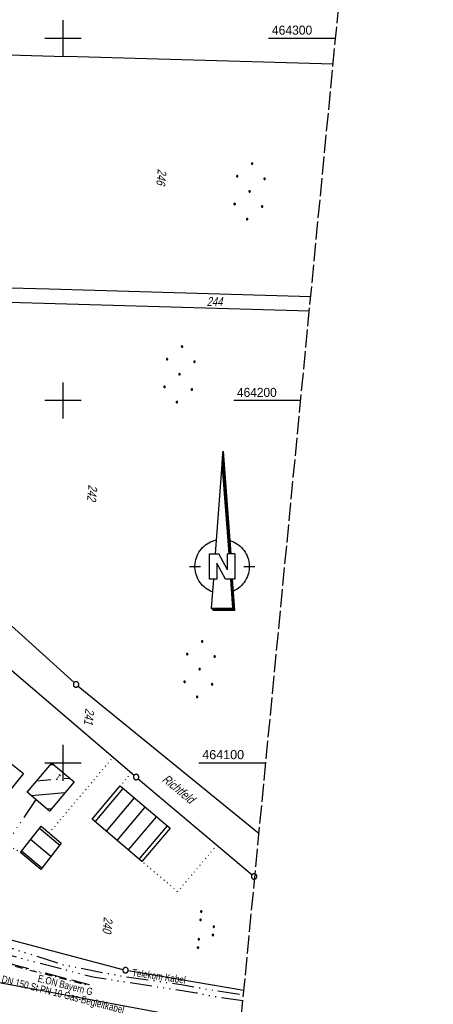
# Model space of a CAD drawing. Extents: x 510932 to 511602, y 463659 to 464636.
# Tile 55 of 81: x 511488 to 511602, y 464033 to 464305. Entities that reach past the tile are written whole.
import ezdxf
from ezdxf.enums import TextEntityAlignment as Align

# ---------------------------------------------------------------- set-up
doc = ezdxf.new("R2010")
doc.units = 0
doc.header["$LTSCALE"] = 10
doc.header["$MEASUREMENT"] = 0
for name, pattern in [('ACAD_ISO13W100', [36, 12, -3, 12, -3, 0, -3, 0, -3]), ('ACAD_ISO14W100', [25.5, 12, -3, 0.5, -3, 0.5, -3, 0.5, -3]), ('LT00', [0]), ('LT08', [0.42, 0.2, -0.1, 0.02, -0.1]), ('LT14', [0.6, 0.5, -0.1]), ('PUNKTX2_STR', [0.6, 0.1, -0.5])]:
    doc.linetypes.add(name, pattern=pattern)
doc.layers.get('0').update_dxf_attribs({"linetype": 'LT00'})
doc.layers.add('-BLATT_104-RAND', color=7, linetype='LT14', plot=False)
for name, color, linetype in [('1401', 7, 'Continuous'), ('DFK_BEB_SCHR', 254, 'LT00'), ('DFK_BEBAUUNG', 250, 'LT00'), ('DFK_BES-NAME', 255, 'LT00'), ('DFK_FLUR_NR', 250, 'LT00'), ('DFK_GZPKT', 250, 'LT00'), ('DFK_HAUSNR', 250, 'LT00'), ('DFK_KATASTER', 250, 'LT00'), ('DFK_NUTZUNG', 250, 'LT00'), ('DFK_NUTZUNGSGRENZE', 70, 'PUNKTX2_STR'), ('DFK_TOPO-ANL', 252, 'LT00'), ('GASLTG', 250, 'ACAD_ISO13W100'), ('GASLTG_TEXT', 250, 'Continuous'), ('TELEKOM', 210, 'ACAD_ISO14W100'), ('TELEKOM_TEXT', 210, 'Continuous'), ('V104_RASTER', 250, 'LT00')]:
    doc.layers.add(name, color=color, linetype=linetype)
doc.styles.get("Standard").update_dxf_attribs({"font": 'ARIAL.TTF'})
doc.styles.add('Versorgungsltg', font='ARIAL.TTF', dxfattribs={"width": 0.8, "height": 2})

# ---------------------------------------------------------------- blocks, each defined once
blk = doc.blocks.new('SYMB7010')
at = {"color": 0, "linetype": 'ByBlock'}
for points in [[(-0.031408, 0.499213), (-0.093728, 0.49134), (-0.15457, 0.475719), (-0.212975, 0.452595), (-0.268021, 0.422333), (-0.31884, 0.385411), (-0.36463, 0.342411), (-0.40467, 0.29401), (-0.438329, 0.240973), (-0.465074, 0.184136), (-0.484486, 0.124395), (-0.496256, 0.062692), (-0.5002, 0)], [(-0.5002, 0), (-0.496256, -0.062692), (-0.484486, -0.124395), (-0.465075, -0.184136), (-0.438329, -0.240973), (-0.404671, -0.29401), (-0.36463, -0.342411), (-0.31884, -0.385411), (-0.268021, -0.422333), (-0.212975, -0.452595), (-0.154571, -0.475719), (-0.093728, -0.49134), (-0.031408, -0.499213), (0.031408, -0.499213)], [(0.5002, 0), (0.496256, 0.062692), (0.484485, 0.124395), (0.465074, 0.184136), (0.438329, 0.240973), (0.40467, 0.29401), (0.36463, 0.342411), (0.31884, 0.385411), (0.268021, 0.422333), (0.212975, 0.452595), (0.15457, 0.475719), (0.093728, 0.49134), (0.031408, 0.499213), (-0.031408, 0.499213)], [(0.031408, -0.499213), (0.093728, -0.491341), (0.15457, -0.475719), (0.212975, -0.452595), (0.268021, -0.422333), (0.31884, -0.385411), (0.36463, -0.342411), (0.404671, -0.294011), (0.438329, -0.240974), (0.465075, -0.184136), (0.484486, -0.124395), (0.496256, -0.062692), (0.500201, 0)]]:
    blk.add_lwpolyline(points, dxfattribs=at)
blk = doc.blocks.new('SYMB1401')
at = {"layer": '1401'}
for p, q in [((-2.1, -28.35), (0, 0)), ((0, 0), (2.15, -28.35)), ((1.75, -28.35), (-0.2, -2.68)), ((1.8, -28.35), (-0.17, -2.34)), ((1.85, -28.35), (-0.15, -2.01)), ((1.9, -28.35), (-0.12, -1.68)), ((1.95, -28.35), (-0.1, -1.34)), ((2, -28.35), (-0.07, -1.01)), ((2.05, -28.35), (-0.05, -0.67)), ((2.1, -28.35), (-0.02, -0.34)), ((1.65, -28.35), (-0.25, -3.35)), ((1.7, -28.35), (-0.22, -3.01)), ((-3.75, -35.35), (-3.75, -28.35)), ((-3.75, -28.35), (-1.2, -28.35)), ((1.25, -32.8), (-1.2, -28.35)), ((1.25, -32.8), (1.25, -28.35)), ((3.25, -28.35), (1.25, -28.35)), ((3.25, -28.35), (3.25, -35.35)), ((-9.25, -31.85), (-6.25, -31.85)), ((0.7, -35.35), (-1.75, -30.9)), ((-1.75, -30.9), (-1.75, -35.35)), ((5.75, -31.85), (8.75, -31.85)), ((-1.75, -35.35), (-3.75, -35.35)), ((-2.65, -35.35), (-3.25, -43.35)), ((3.25, -35.35), (0.7, -35.35)), ((2.75, -43.35), (2.15, -35.35)), ((2.8, -43.4), (2.2, -35.35)), ((3.3, -43.85), (2.65, -35.35)), ((-3.25, -43.35), (2.75, -43.35)), ((-3.2, -43.4), (2.8, -43.4))]:
    blk.add_line(p, q, dxfattribs=at)
for points in [[(-7.74, -32.11), (-7.75, -31.56), (-7.7, -31.01), (-7.62, -30.47), (-7.51, -29.93), (-7.35, -29.4), (-7.15, -28.89), (-6.92, -28.39), (-6.65, -27.91), (-6.34, -27.45), (-6.01, -27.02), (-5.64, -26.61), (-5.24, -26.23), (-4.82, -25.88), (-4.37, -25.56), (-3.9, -25.28), (-3.41, -25.03), (-2.9, -24.81), (-2.38, -24.64), (-1.85, -24.5)], [(1.85, -24.65), (2.37, -24.82), (2.88, -25.03), (3.37, -25.28), (3.85, -25.57), (4.3, -25.88), (4.72, -26.23), (5.12, -26.61), (5.49, -27.02), (5.83, -27.45), (6.13, -27.91), (6.41, -28.39), (6.64, -28.89), (6.84, -29.4), (7, -29.93), (7.12, -30.47), (7.2, -31.01), (7.24, -31.56), (7.25, -32.11)], [(-2.9, -38.85), (-3.41, -38.64), (-3.9, -38.39), (-4.37, -38.1), (-4.81, -37.78), (-5.24, -37.43), (-5.64, -37.05), (-6, -36.64), (-6.34, -36.21), (-6.64, -35.75), (-6.91, -35.27), (-7.15, -34.78), (-7.35, -34.26), (-7.5, -33.74), (-7.62, -33.2), (-7.7, -32.66), (-7.74, -32.11)], [(7.25, -32.11), (7.21, -32.66), (7.13, -33.21), (7.01, -33.74), (6.85, -34.27), (6.65, -34.78), (6.42, -35.28), (6.15, -35.76), (5.84, -36.22), (5.5, -36.66), (5.13, -37.07), (4.74, -37.45), (4.31, -37.8), (3.86, -38.12), (3.39, -38.4), (2.9, -38.65)], [(-3.15, -43.45), (2.85, -43.45), (2.25, -35.35)], [(-3.1, -43.5), (2.9, -43.5), (2.3, -35.35)], [(-3.05, -43.55), (2.95, -43.55), (2.35, -35.35)], [(-3, -43.6), (3, -43.6), (2.4, -35.35)], [(-2.95, -43.65), (3.05, -43.65), (2.45, -35.35)], [(-2.9, -43.7), (3.1, -43.7), (2.5, -35.35)], [(-2.85, -43.75), (3.15, -43.75), (2.55, -35.35)], [(-2.8, -43.8), (3.2, -43.8), (2.6, -35.35)], [(-2.78, -43.82), (3.25, -43.82), (2.62, -35.35)], [(-3.25, -43.35), (-2.75, -43.85), (3.3, -43.85)]]:
    blk.add_lwpolyline(points, dxfattribs=at)
blk = doc.blocks.new('Ackerland7')
at = {"layer": 'DFK_NUTZUNG', "color": 0, "linetype": 'ByBlock'}
for p, q in [((-4, 3.93), (-4, 3.67)), ((-3.95, 3.63), (-3.95, 3.97)), ((-3.9, 3.99), (-3.9, 3.61)), ((-3.85, 3.6), (-3.85, 4)), ((-3.8, 3.99), (-3.8, 3.61)), ((-3.75, 3.63), (-3.75, 3.97)), ((-3.7, 3.93), (-3.7, 3.67)), ((-3.65, 3.8), (-3.65, 3.8)), ((3.7, 3.93), (3.7, 3.67)), ((3.75, 3.63), (3.75, 3.97)), ((3.8, 3.99), (3.8, 3.61)), ((3.85, 3.6), (3.85, 4)), ((3.9, 3.99), (3.9, 3.61)), ((3.95, 3.63), (3.95, 3.97)), ((4, 3.93), (4, 3.67)), ((4.05, 3.8), (4.05, 3.8)), ((-7.85, 0.13), (-7.85, -0.13)), ((-7.8, -0.17), (-7.8, 0.17)), ((-7.75, 0.19), (-7.75, -0.19)), ((-7.7, -0.2), (-7.7, 0.2)), ((-7.65, 0.19), (-7.65, -0.19)), ((-7.6, -0.17), (-7.6, 0.17)), ((-7.55, 0.13), (-7.55, -0.13)), ((-7.5, 0), (-7.5, 0)), ((-0.15, 0.13), (-0.15, -0.13)), ((-0.1, -0.17), (-0.1, 0.17)), ((-0.05, 0.19), (-0.05, -0.19)), ((0, -0.2), (0, 0.2)), ((0.05, 0.19), (0.05, -0.19)), ((0.1, -0.17), (0.1, 0.17)), ((0.15, 0.13), (0.15, -0.13)), ((0.2, 0), (0.2, 0)), ((7.55, 0.13), (7.55, -0.13)), ((7.6, -0.17), (7.6, 0.17)), ((7.65, 0.19), (7.65, -0.19)), ((7.7, -0.2), (7.7, 0.2)), ((7.75, 0.19), (7.75, -0.19)), ((7.8, -0.17), (7.8, 0.17)), ((7.85, 0.13), (7.85, -0.13)), ((7.9, 0), (7.9, 0)), ((-4, -3.67), (-4, -3.93)), ((-3.95, -3.97), (-3.95, -3.63)), ((-3.9, -3.61), (-3.9, -3.99)), ((-3.85, -4), (-3.85, -3.6)), ((-3.8, -3.61), (-3.8, -3.99)), ((-3.75, -3.97), (-3.75, -3.63)), ((-3.7, -3.67), (-3.7, -3.93)), ((-3.65, -3.8), (-3.65, -3.8)), ((3.7, -3.67), (3.7, -3.93)), ((3.75, -3.97), (3.75, -3.63)), ((3.8, -3.61), (3.8, -3.99)), ((3.85, -4), (3.85, -3.6)), ((3.9, -3.61), (3.9, -3.99)), ((3.95, -3.97), (3.95, -3.63)), ((4, -3.67), (4, -3.93)), ((4.05, -3.8), (4.05, -3.8))]:
    blk.add_line(p, q, dxfattribs=at)
for points in [[(-3.65, 3.8), (-3.67, 3.89), (-3.73, 3.96), (-3.81, 3.99), (-3.89, 3.99), (-3.97, 3.96), (-4.03, 3.89), (-4.05, 3.8), (-4.03, 3.71), (-3.97, 3.64), (-3.89, 3.6), (-3.81, 3.6), (-3.73, 3.64), (-3.67, 3.71), (-3.65, 3.8)], [(4.05, 3.8), (4.03, 3.89), (3.97, 3.96), (3.89, 3.99), (3.81, 3.99), (3.73, 3.96), (3.67, 3.89), (3.65, 3.8), (3.67, 3.71), (3.73, 3.64), (3.81, 3.61), (3.89, 3.61), (3.97, 3.64), (4.03, 3.71), (4.05, 3.8)], [(-7.5, 0), (-7.52, 0.09), (-7.58, 0.16), (-7.66, 0.19), (-7.74, 0.19), (-7.82, 0.16), (-7.88, 0.09), (-7.9, 0)], [(0.2, 0), (0.18, 0.09), (0.12, 0.16), (0.04, 0.19), (-0.04, 0.19), (-0.12, 0.16), (-0.18, 0.09), (-0.2, 0)], [(-0.2, 0), (-0.18, -0.09), (-0.12, -0.16), (-0.04, -0.19), (0.04, -0.19), (0.12, -0.16), (0.18, -0.09), (0.2, 0)], [(7.9, 0), (7.88, 0.09), (7.82, 0.16), (7.74, 0.19), (7.66, 0.19), (7.58, 0.16), (7.52, 0.09), (7.5, 0)], [(7.5, 0), (7.52, -0.09), (7.58, -0.16), (7.66, -0.19), (7.74, -0.19), (7.82, -0.16), (7.88, -0.09), (7.9, 0)], [(-7.9, 0), (-7.88, -0.09), (-7.82, -0.16), (-7.74, -0.19), (-7.66, -0.19), (-7.58, -0.16), (-7.52, -0.09), (-7.5, 0)], [(-3.65, -3.8), (-3.67, -3.71), (-3.73, -3.64), (-3.81, -3.61), (-3.89, -3.61), (-3.97, -3.64), (-4.03, -3.71), (-4.05, -3.8), (-4.03, -3.89), (-3.97, -3.96), (-3.89, -3.99), (-3.81, -3.99), (-3.73, -3.96), (-3.67, -3.89), (-3.65, -3.8)], [(4.05, -3.8), (4.03, -3.71), (3.97, -3.64), (3.89, -3.61), (3.81, -3.61), (3.73, -3.64), (3.67, -3.71), (3.65, -3.8), (3.67, -3.89), (3.73, -3.96), (3.81, -3.99), (3.89, -3.99), (3.97, -3.96), (4.03, -3.89), (4.05, -3.8)]]:
    blk.add_lwpolyline(points, dxfattribs=at)
blk = doc.blocks.new('SYMB7111')
at = {"color": 0, "linetype": 'ByBlock'}
for p, q in [((-0.13, 0.202919), (-0.13, 0.177081)), ((-0.125, 0.172895), (-0.125, 0.207105)), ((-0.12, 0.209164), (-0.12, 0.170836)), ((-0.115, 0.170204), (-0.115, 0.209796)), ((-0.11, 0.209164), (-0.11, 0.170836)), ((-0.105, 0.172895), (-0.105, 0.207105)), ((-0.1, 0.202919), (-0.1, 0.177081)), ((-0.095, 0.189874), (-0.095, 0.190146)), ((0.1, 0.202919), (0.1, 0.177081)), ((0.105, 0.172895), (0.105, 0.207105)), ((0.11, 0.209164), (0.11, 0.170836)), ((0.115, 0.170204), (0.115, 0.209796)), ((0.12, 0.209164), (0.12, 0.170836)), ((0.125, 0.172895), (0.125, 0.207105)), ((0.13, 0.202919), (0.13, 0.177081)), ((0.135, 0.189874), (0.135, 0.190146)), ((-0.515, -0.177081), (-0.515, -0.202919)), ((-0.51, -0.207105), (-0.51, -0.172895)), ((-0.505, -0.170836), (-0.505, -0.209164)), ((-0.5, -0.209796), (-0.5, -0.170204)), ((-0.495, -0.170836), (-0.495, -0.209164)), ((-0.49, -0.207105), (-0.49, -0.172895)), ((-0.485, -0.177081), (-0.485, -0.202919)), ((-0.48, -0.190126), (-0.48, -0.189854)), ((-0.285, -0.177081), (-0.285, -0.202919)), ((-0.28, -0.207105), (-0.28, -0.172895)), ((-0.275, -0.170836), (-0.275, -0.209164)), ((-0.27, -0.209796), (-0.27, -0.170204)), ((-0.265, -0.170836), (-0.265, -0.209164)), ((-0.26, -0.207105), (-0.26, -0.172895)), ((-0.255, -0.177081), (-0.255, -0.202919)), ((-0.25, -0.190126), (-0.25, -0.189854)), ((0.255, -0.177081), (0.255, -0.202919)), ((0.26, -0.207105), (0.26, -0.172895)), ((0.265, -0.170836), (0.265, -0.209164)), ((0.27, -0.209796), (0.27, -0.170204)), ((0.275, -0.170836), (0.275, -0.209164)), ((0.28, -0.207105), (0.28, -0.172895)), ((0.285, -0.177081), (0.285, -0.202919)), ((0.29, -0.190126), (0.29, -0.189854)), ((0.485, -0.177081), (0.485, -0.202919)), ((0.49, -0.207105), (0.49, -0.172895)), ((0.495, -0.170836), (0.495, -0.209164)), ((0.5, -0.209796), (0.5, -0.170204)), ((0.505, -0.170836), (0.505, -0.209164)), ((0.51, -0.207105), (0.51, -0.172895)), ((0.515, -0.177081), (0.515, -0.202919)), ((0.52, -0.190126), (0.52, -0.189854))]:
    blk.add_line(p, q, dxfattribs=at)
for points in [[(-0.095, 0.19), (-0.096981, 0.198678), (-0.10253, 0.205637), (-0.11055, 0.209499), (-0.11945, 0.209499), (-0.12747, 0.205637), (-0.133019, 0.198678), (-0.135, 0.19), (-0.133019, 0.181322), (-0.12747, 0.174363), (-0.11945, 0.170501), (-0.11055, 0.170501), (-0.10253, 0.174363), (-0.096981, 0.181322), (-0.095, 0.19)], [(0.135, 0.19), (0.133019, 0.198678), (0.12747, 0.205637), (0.11945, 0.209499), (0.11055, 0.209499), (0.10253, 0.205637), (0.096981, 0.198678), (0.095, 0.19), (0.096981, 0.181322), (0.10253, 0.174363), (0.11055, 0.170501), (0.11945, 0.170501), (0.12747, 0.174363), (0.133019, 0.181322), (0.135, 0.19)], [(-0.48, -0.19), (-0.481981, -0.181322), (-0.48753, -0.174363), (-0.49555, -0.170501), (-0.50445, -0.170501), (-0.51247, -0.174363), (-0.518019, -0.181322), (-0.52, -0.19), (-0.518019, -0.198678), (-0.51247, -0.205637), (-0.50445, -0.209499), (-0.49555, -0.209499), (-0.48753, -0.205637), (-0.481981, -0.198678), (-0.48, -0.19)], [(-0.25, -0.19), (-0.251981, -0.181322), (-0.25753, -0.174363), (-0.26555, -0.170501), (-0.27445, -0.170501), (-0.28247, -0.174363), (-0.288019, -0.181322), (-0.29, -0.19), (-0.288019, -0.198678), (-0.28247, -0.205637), (-0.27445, -0.209499), (-0.26555, -0.209499), (-0.25753, -0.205637), (-0.251981, -0.198678), (-0.25, -0.19)], [(0.29, -0.19), (0.288019, -0.181322), (0.28247, -0.174363), (0.27445, -0.170501), (0.26555, -0.170501), (0.25753, -0.174363), (0.251981, -0.181322), (0.25, -0.19), (0.251981, -0.198678), (0.25753, -0.205637), (0.26555, -0.209499), (0.27445, -0.209499), (0.28247, -0.205637), (0.288019, -0.198678), (0.29, -0.19)], [(0.52, -0.19), (0.518019, -0.181322), (0.51247, -0.174363), (0.50445, -0.170501), (0.49555, -0.170501), (0.48753, -0.174363), (0.481981, -0.181322), (0.48, -0.19), (0.481981, -0.198678), (0.48753, -0.205637), (0.49555, -0.209499), (0.50445, -0.209499), (0.51247, -0.205637), (0.518019, -0.198678), (0.52, -0.19)]]:
    blk.add_lwpolyline(points, dxfattribs=at)

msp = doc.modelspace()

# ---------------------------------------------------------------- linework, layer by layer
at = {"layer": '-BLATT_104-RAND'}
msp.add_lwpolyline([(511020.85, 464635.89), (510932.18, 463715.15), (511513.49, 463659.17), (511602.16, 464579.91), (511020.85, 464635.89)], dxfattribs=at)
at = {"layer": 'DFK_BEB_SCHR'}
for p, q in [((511497.49, 464099.44), (511496.44, 464099.36)), ((511492.78, 464095.04), (511496.59, 464095.36)), ((511500.29, 464095.66), (511501.81, 464095.78)), ((511500.51, 464091.66), (511491.23, 464090.91)), ((511508.81, 464083.72), (511516.58, 464092.92)), ((511519.63, 464090.34), (511511.86, 464081.14)), ((511514.92, 464078.55), (511522.69, 464087.75)), ((511495.56, 464087.25), (511496.88, 464087.35)), ((511525.74, 464085.16), (511517.97, 464075.96)), ((511521.02, 464073.38), (511528.79, 464082.58)), ((511493.5, 464081.95), (511499.05, 464077.3)), ((511496.6, 464074.14), (511491.02, 464078.81)), ((511488.54, 464075.67), (511494.14, 464070.98))]:
    msp.add_line(p, q, dxfattribs=at)
at = {"layer": 'DFK_BEBAUUNG'}
for points in [[(511484.97, 464100.4), (511489.09, 464097.06), (511484.13, 464090.92), (511480.9, 464093.54), (511485.02, 464098.63), (511484.12, 464099.35), (511484.97, 464100.4)], [(511496.92, 464099.93), (511503.07, 464094.71), (511496.28, 464086.64), (511490.09, 464091.87), (511496.92, 464099.93)], [(511507.99, 464084.42), (511515.76, 464093.62), (511529.53, 464081.95), (511521.75, 464072.76), (511507.99, 464084.42)], [(511493.92, 464082.48), (511499.47, 464077.83), (511493.83, 464070.58), (511488.22, 464075.26), (511493.92, 464082.48)]]:
    msp.add_lwpolyline(points, dxfattribs=at)
at = {"layer": 'DFK_KATASTER'}
for p, q in [((511400.72, 464297.89), (511500.68, 464294.98)), ((511574.51, 464292.83), (511500.68, 464294.98)), ((511496.18, 464230.7), (511404.62, 464233.37)), ((511568.33, 464228.61), (511496.18, 464230.7)), ((511423.59, 464228.97), (511567.96, 464224.75)), ((511503.02, 464122.12), (511461.65, 464159.54)), ((511462.89, 464145.01), (511519.57, 464096.56)), ((511504.16, 464121.15), (511554.06, 464080.46)), ((511520.71, 464095.59), (511552.14, 464069.1)), ((511484.6, 464051.39), (511516.5, 464042.93)), ((511517.96, 464042.62), (511549.9, 464037.24))]:
    msp.add_line(p, q, dxfattribs=at)
at = {"layer": 'DFK_NUTZUNGSGRENZE', "ltscale": 0.2}
for p, q in [((511496.16, 464080.62), (511513.76, 464101.53)), ((511518.8, 464097.22), (511515.76, 464093.62)), ((511479.01, 464080.75), (511488.22, 464075.26)), ((511542.44, 464077.28), (511531.6, 464064.41)), ((511531.6, 464064.41), (511521.75, 464072.76))]:
    msp.add_line(p, q, dxfattribs=at)
at = {"layer": 'DFK_TOPO-ANL'}
msp.add_line((511548.9, 464026.91), (511481.16, 464039.49), dxfattribs=at)
at = {"layer": 'GASLTG', "color": 80, "linetype": 'LT08', "flags": 128}
msp.add_lwpolyline([(511156.69, 464172.08), (511181.98, 464155.42), (511188.72, 464150.84), (511207.9, 464139.05), (511227.46, 464127.55), (511256.5, 464111.11), (511273.45, 464101.65), (511283.9, 464096.32), (511320.21, 464080.82), (511326, 464078.52), (511334.15, 464078.26), (511337.1, 464078.38), (511348.64, 464080.71), (511403.27, 464085.96), (511444.05, 464079.21), (511455.87, 464076.92), (511460, 464064.19), (511460.48, 464061.01), (511461.57, 464059.19), (511464.8, 464055.63), (511468.68, 464051.75), (511475.96, 464047.99), (511486.48, 464043.91), (511507.12, 464038.55)], dxfattribs=at)
at = {"layer": 'GASLTG', "ltscale": 0.05, "flags": 128}
msp.add_lwpolyline([(511156.85, 464172.33), (511182.15, 464155.67), (511188.88, 464151.1), (511208.05, 464139.31), (511227.61, 464127.81), (511256.65, 464111.37), (511273.59, 464101.92), (511284.03, 464096.59), (511320.32, 464081.1), (511326.06, 464078.82), (511334.14, 464078.56), (511337.06, 464078.68), (511348.59, 464081.01), (511403.28, 464086.27), (511444.1, 464079.51), (511456.1, 464077.18), (511460.3, 464064.26), (511460.76, 464061.11), (511461.81, 464059.37), (511465.02, 464055.83), (511468.86, 464051.99), (511476.08, 464048.27), (511486.57, 464044.19), (511507.19, 464038.84)], dxfattribs=at)
at = {"layer": 'TELEKOM', "ltscale": 0.05, "flags": 128}
for points in [[(511549.61, 464034.25), (511540.21, 464035.66), (511536.81, 464036.44), (511508.22, 464040.79), (511481.53, 464047.76), (511460.22, 464064.13), (511456.36, 464064.13), (511447.67, 464064.85), (511409.59, 464072.32), (511406.66, 464069.39), (511402.39, 464065.92), (511397.19, 464062.73), (511392.26, 464061.26), (511387.73, 464061.93), (511375.19, 464064.72), (511362.39, 464067.39), (511343.8, 464073.01), (511326.07, 464078.88), (511308.34, 464086.47), (511289.27, 464094.6), (511272.7, 464101.84), (511261.37, 464111.7), (511256.17, 464115.3), (511229.59, 464132.8), (511221.32, 464138.13), (511201.59, 464150.65), (511180.49, 464164.08), (511162.89, 464176.07), (511152.49, 464183.79), (511143.42, 464190.45), (511126.94, 464204.53), (511112.19, 464215.68), (511095.65, 464229.18), (511075.8, 464245.22), (511058.75, 464258.33), (511036.14, 464275.29), (511026.82, 464281.33), (511023.41, 464284.21), (511016.98, 464290.11), (511009.61, 464297.52), (511004.36, 464302.5), (510990.1, 464316.62)], [(511492.5, 464089.84), (511470.77, 464057.36), (511473.2, 464055.82), (511479.23, 464051.72), (511481.69, 464050.14), (511500.02, 464044.25), (511517.2, 464040.92), (511533.09, 464038.74), (511536.42, 464038.1), (511540.61, 464037.36), (511549.77, 464035.92)]]:
    msp.add_lwpolyline(points, dxfattribs=at)
at = {"layer": 'V104_RASTER'}
for p, q in [((511500, 464295), (511500, 464305)), ((511495, 464300), (511505, 464300)), ((511556.7, 464300), (511575.2, 464300)), ((511500, 464195), (511500, 464205)), ((511505, 464200), (511495, 464200)), ((511565.57, 464200), (511547.07, 464200)), ((511500, 464095), (511500, 464105)), ((511495, 464100), (511505, 464100)), ((511537.44, 464100), (511555.94, 464100))]:
    msp.add_line(p, q, dxfattribs=at)

# ---------------------------------------------------------------- block references
at = {"layer": '1401'}
msp.add_blockref('SYMB1401', (511544.13, 464186.02), dxfattribs=at)
at = {"layer": 'DFK_GZPKT', "xscale": 1.500000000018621, "yscale": 1.5, "zscale": 1.5, "rotation": 264.7377099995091}
for p in [(511503.58, 464121.62), (511520.14, 464096.07), (511552.71, 464068.62), (511517.22, 464042.74)]:
    msp.add_blockref('SYMB7010', p, dxfattribs=at)
at = {"layer": 'DFK_NUTZUNG', "rotation": 264.7376999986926}
for p in [(511551.48, 464257.73), (511532.11, 464207.24), (511537.68, 464125.84)]:
    msp.add_blockref('Ackerland7', p, dxfattribs=at)
at = {"layer": 'DFK_NUTZUNG', "xscale": 10.00000000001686, "yscale": 10, "zscale": 10, "rotation": 264.7377100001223}
msp.add_blockref('SYMB7111', (511539.57, 464053.78), dxfattribs=at)

# ---------------------------------------------------------------- texts
at = {"layer": 'DFK_BES-NAME', "oblique": 13.754, "width": 0.75}
msp.add_text('Richtfeld', height=2.5, rotation=-39.738, dxfattribs=at).set_placement((511527.12, 464095.07))
at = {"layer": 'DFK_FLUR_NR', "oblique": 13.754, "width": 0.75}
for s, rotation, p in [('246', 264.4992, (511526.14, 464264.01)), ('244', 0.0012, (511539.6, 464226.08)), ('242', 264.4992, (511507.03, 464176.83)), ('241', 264.4992, (511506.17, 464115.09)), ('240', 264.4992, (511511.26, 464057.52))]:
    msp.add_text(s, height=2.5, rotation=rotation, dxfattribs=at).set_placement(p)
at = {"layer": 'DFK_HAUSNR', "width": 0.75}
msp.add_text('1', height=1.8, rotation=-220.3239, dxfattribs=at).set_placement((511499.65, 464096.3))
at = {"layer": 'GASLTG_TEXT', "insert": (511500.88, 464039.61), "char_height": 2, "attachment_point": 2, "rotation": 345.6164, "line_spacing_factor": 0.8, "style": 'Versorgungsltg'}
msp.add_mtext('E.ON Bayern G\\PDN 150 St PN 10 Gas-Begleitkabel', dxfattribs=at)
at = {"layer": 'TELEKOM_TEXT', "style": 'Versorgungsltg', "width": 0.8}
msp.add_text('Telekom Kabel', height=2, rotation=351.7756, dxfattribs=at).set_placement((511526.28, 464040.08), align=Align.CENTER)
at = {"layer": 'V104_RASTER'}
for s, width, p in [(' 464300', 0.955, (511556.7, 464301)), (' 464200', 0.941, (511547.07, 464201)), (' 464100', 0.991, (511537.44, 464101))]:
    msp.add_text(s, height=2.5, rotation=0.0014, dxfattribs=dict(at, width=width)).set_placement(p)

doc.saveas('drawing.dxf')
